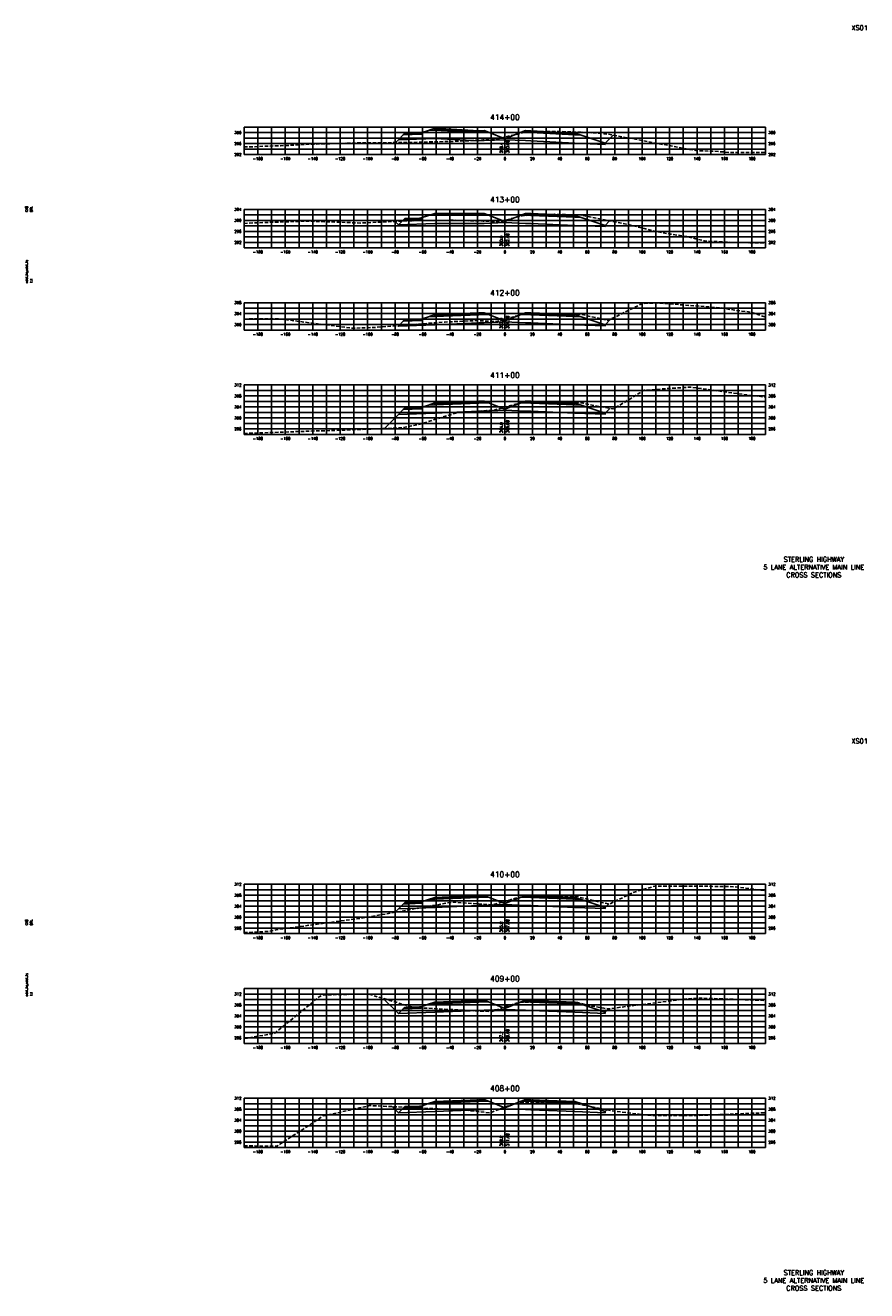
# Model space of a CAD drawing. Extents: x 37 to 10140, y -1968 to 9206.
# Tile 93 of 105: x 6607 to 7220, y 5736 to 6658. Entities that reach past the tile are written whole.
import ezdxf
from ezdxf.enums import TextEntityAlignment as Align

# ---------------------------------------------------------------- set-up
doc = ezdxf.new("R2010")
doc.units = 0
doc.header["$LTSCALE"] = 20
doc.header["$MEASUREMENT"] = 0
doc.linetypes.add('HIDDEN_050%', pattern=[0.1875, 0.125, -0.0625])
for name, color, linetype in [('S-AT-TXT175', 6, 'Continuous'), ('S-AT-TXT80', 1, 'Continuous'), ('XDATUM', 3, 'Continuous'), ('XEG', 1, 'HIDDEN_050%'), ('XFG', 2, 'Continuous'), ('XGRID', 251, 'Continuous'), ('XGRIDT', 2, 'Continuous'), ('XREF-BORDER', 7, 'Continuous')]:
    doc.layers.add(name, color=color, linetype=linetype)
doc.styles.add('L100', font='simplex.shx', dxfattribs={"height": 2})
doc.styles.add('L175', font='ROMANSM.shx', dxfattribs={"height": 3.5})
doc.styles.add('L80', font='ROMANSM.shx', dxfattribs={"height": 1.6})

# ---------------------------------------------------------------- blocks, each defined once
blk = doc.blocks.new('03025_00_att1')
at = {"layer": 'S-AT-TXT175', "style": 'L175'}
for tag, p in [('NUM', (32.402, 20.822)), ('LINE1', (30.64, 1.444)), ('LINE2', (30.64, 1.161)), ('LINE3', (30.64, 0.877))]:
    blk.add_attdef(tag, text='', height=0.175, dxfattribs=at).set_placement(p, align=Align.CENTER)
at = {"layer": 'S-AT-TXT80', "style": 'L80'}
for tag, p in [('DESIGNED', (2.094, 14.201)), ('CHECKED', (2.265, 14.201)), ('DRAFTED', (2.436, 14.201)), ('PCTB', (2.094, 11.605)), ('PSCALE', (2.265, 11.605)), ('PVIEW', (2.436, 11.605))]:
    blk.add_attdef(tag, p, '', height=0.08, rotation=90, dxfattribs=at)

msp = doc.modelspace()

# ---------------------------------------------------------------- linework, layer by layer
at = {"layer": 'XDATUM', "flags": 128}
for points in [[(6876.38, 6572.68), (6878.41, 6574.71), (6905, 6575.78), (6937, 6574.02), (6941, 6574.18), (6956, 6574.78), (6971, 6574.18), (6975, 6574.02), (7007, 6572.26), (7029, 6571.38), (7029, 6572.27), (7034.95, 6578.22)], [(6875.89, 6515.24), (6878.41, 6512.71), (6905, 6513.78), (6937, 6513.62), (6941, 6513.78), (6956, 6514.38), (6971, 6513.78), (6975, 6513.62), (7007, 6512.34), (7029, 6511.46), (7029, 6512.35), (7032.3, 6515.65)], [(6878.05, 6439.24), (6878.41, 6438.88), (6905, 6439.94), (6937, 6441.22), (6941, 6441.38), (6956, 6441.98), (6971, 6441.38), (6975, 6441.22), (7007, 6439.94), (7029, 6439.06), (7029, 6439.95), (7033.05, 6444)], [(6868.21, 6364.27), (6878.41, 6374.48), (6905, 6375.54), (6937, 6376.82), (6941, 6376.98), (6956, 6377.58), (6971, 6376.98), (6975, 6376.82), (7007, 6375.54), (7029, 6374.66), (7029, 6375.55), (7032.4, 6378.94)], [(6875.91, 6011.57), (6878.41, 6014.08), (6905, 6015.14), (6937, 6016.42), (6941, 6016.58), (6956, 6017.18), (6971, 6016.58), (6975, 6016.42), (7007, 6015.14), (7029, 6014.26), (7029, 6015.15), (7031.63, 6017.77)], [(6867.3, 5948.78), (6878.41, 5937.68), (6905, 5938.74), (6937, 5940.02), (6941, 5940.18), (6956, 5940.78), (6971, 5940.18), (6975, 5940.02), (7007, 5938.74), (7029, 5937.86), (7029, 5938.75), (7031.39, 5941.13)], [(6873.8, 5869.89), (6878.41, 5865.28), (6905, 5866.34), (6937, 5867.62), (6941, 5867.78), (6956, 5868.38), (6971, 5867.78), (6975, 5867.62), (7007, 5866.34), (7029, 5865.46), (7029, 5866.35), (7030.25, 5867.6)]]:
    msp.add_lwpolyline(points, dxfattribs=at)
at = {"layer": 'XEG', "flags": 128}
for points in [[(6766, 6569.57), (6771.74, 6569.6), (6781.93, 6570.14), (6792.39, 6570.4), (6815.88, 6571.62), (6838.76, 6572.16), (6849.82, 6572.49), (6861.17, 6572.56), (6883.77, 6572.74), (6905.79, 6573.3), (6917.72, 6573.59), (6929.96, 6574.07), (6939.89, 6574.7), (6950.64, 6575.37), (6952.64, 6575.91), (6956, 6576.73), (6968.61, 6579.8), (6972.62, 6580.2), (6973.18, 6580.25), (6989.94, 6580.83), (6992.71, 6580.9), (6997.04, 6580.77), (7012.62, 6580.22), (7017.56, 6580.02), (7023.83, 6579.69), (7028.49, 6579.17), (7033.92, 6578.48), (7034.22, 6578.39), (7034.99, 6578.21), (7052.75, 6574.8), (7096.08, 6566.73), (7107.26, 6566.5), (7121.4, 6565.42), (7136.31, 6565.61), (7146, 6565.57)], [(6766, 6513.85), (6783.23, 6514.55), (6808.35, 6515.39), (6817.17, 6515.3), (6826.23, 6515.02), (6851.12, 6514.08), (6875.37, 6515.22), (6885.07, 6515.6), (6895.01, 6515.94), (6919.01, 6516.06), (6940.13, 6515.53), (6942.39, 6515.39), (6951.25, 6514.81), (6954.29, 6515.53), (6956, 6516), (6967.79, 6519.27), (6968.65, 6519.41), (6972.08, 6519.72), (6988.22, 6520.33), (6992.03, 6520.44), (6995.93, 6520.33), (7011.47, 6519.89), (7012.08, 6519.76), (7014.49, 6519.22), (7037.64, 6514.58), (7044.38, 6513.32), (7065.09, 6508.13), (7076.45, 6506.07), (7088.74, 6504.18), (7101.37, 6501), (7122.69, 6499.95), (7143.47, 6499.53), (7146, 6499.47)], [(6766, 6444.03), (6777.93, 6444.31), (6791.29, 6444.22), (6844.95, 6437.38), (6860.07, 6437.86), (6911.98, 6441.84), (6934.61, 6442.94), (6949.65, 6442.31), (6952.75, 6443.1), (6956, 6443.99), (6966.83, 6446.97), (6970.24, 6447.47), (6971, 6447.57), (6987.39, 6448.08), (6990.95, 6448.22), (6994.56, 6448.09), (7010.62, 6447.62), (7011.23, 6447.48), (7013.53, 6447.07), (7016.85, 6446.28), (7031.19, 6443.09), (7044.29, 6449.49), (7056.09, 6455.35), (7066.42, 6455.86), (7113.05, 6452.27), (7123.99, 6450.47), (7135.21, 6449.11), (7146, 6445.45)], [(6766, 6360.63), (6814.54, 6362.38), (6819.76, 6362.63), (6825.13, 6362.62), (6881.56, 6364.78), (6893.91, 6367.39), (6921.6, 6375.95), (6942.5, 6377.32), (6948.27, 6377.69), (6951.72, 6378.71), (6956, 6379.9), (6965.74, 6382.61), (6969.05, 6383.04), (6970.05, 6383.19), (6985.42, 6383.73), (6989.75, 6383.88), (6994.06, 6383.77), (7009.36, 6383.44), (7010.18, 6383.27), (7012.92, 6382.68), (7017.69, 6381.72), (7021.12, 6381.07), (7034.64, 6378.52), (7040.13, 6381.48), (7057.39, 6392.18), (7082.63, 6393.92), (7091.33, 6394.43), (7100.26, 6393.26), (7125.28, 6389.71), (7146, 6387.17)], [(6766, 5996.73), (6784.12, 5997.66), (6790.18, 5998.96), (6851.14, 6007.22), (6858.97, 6008.57), (6918.17, 6019.06), (6929.29, 6018.17), (6947.16, 6016.96), (6956, 6019.53), (6959.98, 6020.68), (6964.75, 6022.18), (6965.77, 6022.32), (6969.15, 6022.92), (6983.58, 6023.39), (6988.86, 6023.58), (6993.92, 6023.43), (7008.39, 6023), (7009.31, 6022.77), (7011.73, 6022.15), (7026.15, 6018.83), (7032.24, 6017.65), (7050.15, 6026.33), (7065.32, 6030.66), (7119.24, 6030.45), (7126.58, 6029.78), (7134.1, 6028.86), (7146, 6027.22)], [(6766, 5919.47), (6788.41, 5923.41), (6820.73, 5950.02), (6824.02, 5951.34), (6856.3, 5952.06), (6887.75, 5942.69), (6890.25, 5942.04), (6892.81, 5941.95), (6896.21, 5941.82), (6938.25, 5939.52), (6946.45, 5939.26), (6953.48, 5941.59), (6956, 5942.49), (6964.13, 5945.38), (6965.78, 5945.57), (6967.97, 5945.96), (6975.99, 5946.2), (6987.7, 5946.57), (6995.87, 5946.37), (7007.35, 5946.06), (7008.82, 5945.71), (7010.76, 5945.26), (7019.47, 5943.23), (7025.3, 5942.2), (7028.15, 5941.7), (7031.48, 5941.12), (7042.6, 5942.63), (7088.82, 5948.56), (7099.16, 5948.93), (7146, 5947.33)], [(6766, 5841.33), (6789.08, 5840.97), (6789.7, 5841.03), (6790.31, 5841.38), (6823.65, 5863.07), (6857.33, 5870.61), (6857.6, 5870.67), (6857.87, 5870.66), (6924.36, 5867.45), (6925.49, 5867.46), (6926.19, 5867.38), (6945.39, 5865.36), (6955.05, 5869.24), (6956, 5869.57), (6962.77, 5871.88), (6965.03, 5872.16), (6966.84, 5872.55), (6975.37, 5872.76), (6986.79, 5873.16), (6998.24, 5872.78), (7006.45, 5872.5), (7008.39, 5872.05), (7009.72, 5871.77), (7025.8, 5868.38), (7037.04, 5866.39), (7058.41, 5863.86), (7059.5, 5863.73), (7064.22, 5863.35), (7095.22, 5863.43), (7125.43, 5864.63), (7133, 5864.96), (7146, 5865.37)]]:
    msp.add_lwpolyline(points, dxfattribs=at)
at = {"layer": 'XFG', "flags": 128}
for points in [[(6956, 6575.52), (6944.05, 6580.3), (6941, 6580.18), (6937, 6580.02), (6905, 6581.78), (6900.43, 6581.59), (6895, 6579.78), (6895, 6578.78), (6881.96, 6578.26), (6878.41, 6574.71), (6905, 6575.78), (6937, 6574.02), (6941, 6574.18), (6956, 6574.78), (6956, 6575.52)], [(6895, 6579.78), (6894, 6579.74), (6894, 6579.4), (6884, 6579), (6884, 6579.34), (6883, 6579.3), (6881.96, 6578.26), (6895, 6578.78), (6895, 6579.78)], [(6894, 6579.74), (6884, 6579.34), (6884, 6579), (6894, 6579.4), (6894, 6579.74)], [(6941, 6580.52), (6937, 6580.36), (6905, 6582.12), (6905, 6583.12), (6900.43, 6581.59), (6905, 6581.78), (6937, 6580.02), (6941, 6580.18), (6944.05, 6580.3), (6941, 6581.52), (6941, 6580.52)], [(6941, 6581.52), (6937, 6581.36), (6905, 6583.12), (6905, 6582.78), (6937, 6581.02), (6941, 6581.18), (6941, 6581.52)], [(6941, 6581.18), (6937, 6581.02), (6905, 6582.78), (6905, 6582.12), (6937, 6580.36), (6941, 6580.52), (6941, 6581.18)], [(6956, 6575.52), (6967.96, 6580.3), (6971, 6580.18), (6975, 6580.02), (7007, 6578.26), (7011.57, 6578.08), (7029, 6572.27), (7029, 6571.38), (7007, 6572.26), (6975, 6574.02), (6971, 6574.18), (6956, 6574.78)], [(6971, 6581.52), (6967.96, 6580.3), (6971, 6580.18), (6975, 6580.02), (7007, 6578.26), (7011.57, 6578.08), (7007, 6579.6), (7007, 6578.6), (6975, 6580.36), (6971, 6580.52), (6971, 6581.52)], [(6971, 6581.52), (6971, 6581.18), (6975, 6581.02), (7007, 6579.26), (7007, 6579.6), (6975, 6581.36), (6971, 6581.52)], [(6971, 6581.18), (6971, 6580.52), (6975, 6580.36), (7007, 6578.6), (7007, 6579.26), (6975, 6581.02), (6971, 6581.18)], [(7029, 6572.27), (7029, 6572.27), (7034.95, 6578.22)], [(6878.41, 6574.71), (6878.41, 6574.71), (6876.38, 6572.68)], [(6878.41, 6512.71), (6878.41, 6512.71), (6875.89, 6515.24)], [(6956, 6515.12), (6944.05, 6519.9), (6941, 6519.78), (6937, 6519.62), (6905, 6519.78), (6900.43, 6519.59), (6895, 6517.78), (6895, 6516.78), (6881.96, 6516.26), (6878.41, 6512.71), (6905, 6513.78), (6937, 6513.62), (6941, 6513.78), (6956, 6514.38), (6956, 6515.12)], [(6895, 6517.78), (6894, 6517.74), (6894, 6517.4), (6884, 6517), (6884, 6517.34), (6883, 6517.3), (6881.96, 6516.26), (6895, 6516.78), (6895, 6517.78)], [(6894, 6517.74), (6884, 6517.34), (6884, 6517), (6894, 6517.4), (6894, 6517.74)], [(6941, 6520.12), (6937, 6519.96), (6905, 6520.12), (6905, 6521.12), (6900.43, 6519.59), (6905, 6519.78), (6937, 6519.62), (6941, 6519.78), (6944.05, 6519.9), (6941, 6521.12), (6941, 6520.12)], [(6941, 6521.12), (6937, 6520.96), (6905, 6521.12), (6905, 6520.78), (6937, 6520.62), (6941, 6520.78), (6941, 6521.12)], [(6941, 6520.78), (6937, 6520.62), (6905, 6520.78), (6905, 6520.12), (6937, 6519.96), (6941, 6520.12), (6941, 6520.78)], [(6956, 6515.12), (6967.96, 6519.9), (6971, 6519.78), (6975, 6519.62), (7007, 6518.34), (7011.57, 6518.16), (7029, 6512.35), (7029, 6511.46), (7007, 6512.34), (6975, 6513.62), (6971, 6513.78), (6956, 6514.38)], [(6971, 6521.12), (6967.96, 6519.9), (6971, 6519.78), (6975, 6519.62), (7007, 6518.34), (7011.57, 6518.16), (7007, 6519.68), (7007, 6518.68), (6975, 6519.96), (6971, 6520.12), (6971, 6521.12)], [(6971, 6521.12), (6971, 6520.78), (6975, 6520.62), (7007, 6519.34), (7007, 6519.68), (6975, 6520.96), (6971, 6521.12)], [(6971, 6520.78), (6971, 6520.12), (6975, 6519.96), (7007, 6518.68), (7007, 6519.34), (6975, 6520.62), (6971, 6520.78)], [(7029, 6512.35), (7029, 6512.35), (7032.3, 6515.65)], [(6941, 6447.72), (6937, 6447.56), (6905, 6446.28), (6905, 6447.28), (6900.43, 6445.76), (6905, 6445.94), (6937, 6447.22), (6941, 6447.38), (6944.05, 6447.5), (6941, 6448.72), (6941, 6447.72)], [(6941, 6448.72), (6937, 6448.56), (6905, 6447.28), (6905, 6446.94), (6937, 6448.22), (6941, 6448.38), (6941, 6448.72)], [(6971, 6448.72), (6967.96, 6447.5), (6971, 6447.38), (6975, 6447.22), (7007, 6445.94), (7011.57, 6445.76), (7007, 6447.28), (7007, 6446.28), (6975, 6447.56), (6971, 6447.72), (6971, 6448.72)], [(6971, 6448.72), (6971, 6448.38), (6975, 6448.22), (7007, 6446.94), (7007, 6447.28), (6975, 6448.56), (6971, 6448.72)], [(6878.41, 6438.88), (6878.41, 6438.88), (6878.05, 6439.24)], [(6956, 6442.72), (6944.05, 6447.5), (6941, 6447.38), (6937, 6447.22), (6905, 6445.94), (6900.43, 6445.76), (6895, 6443.95), (6895, 6442.95), (6881.96, 6442.42), (6878.41, 6438.88), (6905, 6439.94), (6937, 6441.22), (6941, 6441.38), (6956, 6441.98), (6956, 6442.72)], [(6895, 6443.95), (6894, 6443.91), (6894, 6443.57), (6884, 6443.17), (6884, 6443.51), (6883, 6443.47), (6881.96, 6442.42), (6895, 6442.95), (6895, 6443.95)], [(6894, 6443.91), (6884, 6443.51), (6884, 6443.17), (6894, 6443.57), (6894, 6443.91)], [(6941, 6448.38), (6937, 6448.22), (6905, 6446.94), (6905, 6446.28), (6937, 6447.56), (6941, 6447.72), (6941, 6448.38)], [(6956, 6442.72), (6967.96, 6447.5), (6971, 6447.38), (6975, 6447.22), (7007, 6445.94), (7011.57, 6445.76), (7029, 6439.95), (7029, 6439.06), (7007, 6439.94), (6975, 6441.22), (6971, 6441.38), (6956, 6441.98)], [(6971, 6448.38), (6971, 6447.72), (6975, 6447.56), (7007, 6446.28), (7007, 6446.94), (6975, 6448.22), (6971, 6448.38)], [(7029, 6439.95), (7029, 6439.95), (7033.05, 6444)], [(6941, 6383.32), (6937, 6383.16), (6905, 6381.88), (6905, 6382.88), (6900.43, 6381.36), (6905, 6381.54), (6937, 6382.82), (6941, 6382.98), (6944.05, 6383.1), (6941, 6384.32), (6941, 6383.32)], [(6941, 6384.32), (6937, 6384.16), (6905, 6382.88), (6905, 6382.54), (6937, 6383.82), (6941, 6383.98), (6941, 6384.32)], [(6941, 6383.98), (6937, 6383.82), (6905, 6382.54), (6905, 6381.88), (6937, 6383.16), (6941, 6383.32), (6941, 6383.98)], [(6971, 6384.32), (6967.96, 6383.1), (6971, 6382.98), (6975, 6382.82), (7007, 6381.54), (7011.57, 6381.36), (7007, 6382.88), (7007, 6381.88), (6975, 6383.16), (6971, 6383.32), (6971, 6384.32)], [(6971, 6384.32), (6971, 6383.98), (6975, 6383.82), (7007, 6382.54), (7007, 6382.88), (6975, 6384.16), (6971, 6384.32)], [(6971, 6383.98), (6971, 6383.32), (6975, 6383.16), (7007, 6381.88), (7007, 6382.54), (6975, 6383.82), (6971, 6383.98)], [(6956, 6378.32), (6944.05, 6383.1), (6941, 6382.98), (6937, 6382.82), (6905, 6381.54), (6900.43, 6381.36), (6895, 6379.55), (6895, 6378.55), (6881.96, 6378.02), (6878.41, 6374.48), (6905, 6375.54), (6937, 6376.82), (6941, 6376.98), (6956, 6377.58), (6956, 6378.32)], [(6895, 6379.55), (6894, 6379.51), (6894, 6379.17), (6884, 6378.77), (6884, 6379.11), (6883, 6379.07), (6881.96, 6378.02), (6895, 6378.55), (6895, 6379.55)], [(6894, 6379.51), (6884, 6379.11), (6884, 6378.77), (6894, 6379.17), (6894, 6379.51)], [(6956, 6378.32), (6967.96, 6383.1), (6971, 6382.98), (6975, 6382.82), (7007, 6381.54), (7011.57, 6381.36), (7029, 6375.55), (7029, 6374.66), (7007, 6375.54), (6975, 6376.82), (6971, 6376.98), (6956, 6377.58)], [(7029, 6375.55), (7029, 6375.55), (7032.4, 6378.94)], [(6878.41, 6374.48), (6878.41, 6374.48), (6868.21, 6364.27)], [(6956, 6017.92), (6944.05, 6022.7), (6941, 6022.58), (6937, 6022.42), (6905, 6021.14), (6900.43, 6020.96), (6895, 6019.15), (6895, 6018.15), (6881.96, 6017.62), (6878.41, 6014.08), (6905, 6015.14), (6937, 6016.42), (6941, 6016.58), (6956, 6017.18), (6956, 6017.92)], [(6895, 6019.15), (6894, 6019.11), (6894, 6018.77), (6884, 6018.37), (6884, 6018.71), (6883, 6018.67), (6881.96, 6017.62), (6895, 6018.15), (6895, 6019.15)], [(6894, 6019.11), (6884, 6018.71), (6884, 6018.37), (6894, 6018.77), (6894, 6019.11)], [(6941, 6022.92), (6937, 6022.76), (6905, 6021.48), (6905, 6022.48), (6900.43, 6020.96), (6905, 6021.14), (6937, 6022.42), (6941, 6022.58), (6944.05, 6022.7), (6941, 6023.92), (6941, 6022.92)], [(6941, 6023.92), (6937, 6023.76), (6905, 6022.48), (6905, 6022.14), (6937, 6023.42), (6941, 6023.58), (6941, 6023.92)], [(6941, 6023.58), (6937, 6023.42), (6905, 6022.14), (6905, 6021.48), (6937, 6022.76), (6941, 6022.92), (6941, 6023.58)], [(6956, 6017.92), (6967.96, 6022.7), (6971, 6022.58), (6975, 6022.42), (7007, 6021.14), (7011.57, 6020.96), (7029, 6015.15), (7029, 6014.26), (7007, 6015.14), (6975, 6016.42), (6971, 6016.58), (6956, 6017.18)], [(6971, 6023.92), (6967.96, 6022.7), (6971, 6022.58), (6975, 6022.42), (7007, 6021.14), (7011.57, 6020.96), (7007, 6022.48), (7007, 6021.48), (6975, 6022.76), (6971, 6022.92), (6971, 6023.92)], [(6971, 6023.92), (6971, 6023.58), (6975, 6023.42), (7007, 6022.14), (7007, 6022.48), (6975, 6023.76), (6971, 6023.92)], [(6971, 6023.58), (6971, 6022.92), (6975, 6022.76), (7007, 6021.48), (7007, 6022.14), (6975, 6023.42), (6971, 6023.58)], [(7029, 6015.15), (7029, 6015.15), (7031.63, 6017.77)], [(6878.41, 6014.08), (6878.41, 6014.08), (6875.91, 6011.57)], [(6878.41, 5937.68), (6878.41, 5937.68), (6867.3, 5948.78)], [(6956, 5941.52), (6944.05, 5946.3), (6941, 5946.18), (6937, 5946.02), (6905, 5944.74), (6900.43, 5944.56), (6895, 5942.75), (6895, 5941.75), (6881.96, 5941.22), (6878.41, 5937.68), (6905, 5938.74), (6937, 5940.02), (6941, 5940.18), (6956, 5940.78), (6956, 5941.52)], [(6895, 5942.75), (6894, 5942.71), (6894, 5942.37), (6884, 5941.97), (6884, 5942.31), (6883, 5942.27), (6881.96, 5941.22), (6895, 5941.75), (6895, 5942.75)], [(6894, 5942.71), (6884, 5942.31), (6884, 5941.97), (6894, 5942.37), (6894, 5942.71)], [(6941, 5946.52), (6937, 5946.36), (6905, 5945.08), (6905, 5946.08), (6900.43, 5944.56), (6905, 5944.74), (6937, 5946.02), (6941, 5946.18), (6944.05, 5946.3), (6941, 5947.52), (6941, 5946.52)], [(6941, 5947.52), (6937, 5947.36), (6905, 5946.08), (6905, 5945.74), (6937, 5947.02), (6941, 5947.18), (6941, 5947.52)], [(6941, 5947.18), (6937, 5947.02), (6905, 5945.74), (6905, 5945.08), (6937, 5946.36), (6941, 5946.52), (6941, 5947.18)], [(6956, 5941.52), (6967.96, 5946.3), (6971, 5946.18), (6975, 5946.02), (7007, 5944.74), (7011.57, 5944.56), (7029, 5938.75), (7029, 5937.86), (7007, 5938.74), (6975, 5940.02), (6971, 5940.18), (6956, 5940.78)], [(6971, 5947.52), (6967.96, 5946.3), (6971, 5946.18), (6975, 5946.02), (7007, 5944.74), (7011.57, 5944.56), (7007, 5946.08), (7007, 5945.08), (6975, 5946.36), (6971, 5946.52), (6971, 5947.52)], [(6971, 5947.52), (6971, 5947.18), (6975, 5947.02), (7007, 5945.74), (7007, 5946.08), (6975, 5947.36), (6971, 5947.52)], [(6971, 5947.18), (6971, 5946.52), (6975, 5946.36), (7007, 5945.08), (7007, 5945.74), (6975, 5947.02), (6971, 5947.18)], [(7029, 5938.75), (7029, 5938.75), (7031.39, 5941.13)], [(6878.41, 5865.28), (6878.41, 5865.28), (6873.8, 5869.89)], [(6956, 5869.12), (6944.05, 5873.9), (6941, 5873.78), (6937, 5873.62), (6905, 5872.34), (6900.43, 5872.16), (6895, 5870.35), (6895, 5869.35), (6881.96, 5868.82), (6878.41, 5865.28), (6905, 5866.34), (6937, 5867.62), (6941, 5867.78), (6956, 5868.38), (6956, 5869.12)], [(6895, 5870.35), (6894, 5870.31), (6894, 5869.97), (6884, 5869.57), (6884, 5869.91), (6883, 5869.87), (6881.96, 5868.82), (6895, 5869.35), (6895, 5870.35)], [(6894, 5870.31), (6884, 5869.91), (6884, 5869.57), (6894, 5869.97), (6894, 5870.31)], [(6941, 5874.12), (6937, 5873.96), (6905, 5872.68), (6905, 5873.68), (6900.43, 5872.16), (6905, 5872.34), (6937, 5873.62), (6941, 5873.78), (6944.05, 5873.9), (6941, 5875.12), (6941, 5874.12)], [(6941, 5875.12), (6937, 5874.96), (6905, 5873.68), (6905, 5873.34), (6937, 5874.62), (6941, 5874.78), (6941, 5875.12)], [(6941, 5874.78), (6937, 5874.62), (6905, 5873.34), (6905, 5872.68), (6937, 5873.96), (6941, 5874.12), (6941, 5874.78)], [(6956, 5869.12), (6967.96, 5873.9), (6971, 5873.78), (6975, 5873.62), (7007, 5872.34), (7011.57, 5872.16), (7029, 5866.35), (7029, 5865.46), (7007, 5866.34), (6975, 5867.62), (6971, 5867.78), (6956, 5868.38)], [(6971, 5875.12), (6967.96, 5873.9), (6971, 5873.78), (6975, 5873.62), (7007, 5872.34), (7011.57, 5872.16), (7007, 5873.68), (7007, 5872.68), (6975, 5873.96), (6971, 5874.12), (6971, 5875.12)], [(6971, 5875.12), (6971, 5874.78), (6975, 5874.62), (7007, 5873.34), (7007, 5873.68), (6975, 5874.96), (6971, 5875.12)], [(6971, 5874.78), (6971, 5874.12), (6975, 5873.96), (7007, 5872.68), (7007, 5873.34), (6975, 5874.62), (6971, 5874.78)], [(7029, 5866.35), (7029, 5866.35), (7030.25, 5867.6)]]:
    msp.add_lwpolyline(points, dxfattribs=at)
at = {"layer": 'XGRID'}
for p, q in [((6766, 6564), (6766, 6584)), ((6766, 6584), (7146, 6584)), ((6766, 6580), (7146, 6580)), ((6776, 6564), (6776, 6584)), ((6786, 6564), (6786, 6584)), ((6796, 6564), (6796, 6584)), ((6806, 6564), (6806, 6584)), ((6816, 6564), (6816, 6584)), ((6826, 6564), (6826, 6584)), ((6836, 6564), (6836, 6584)), ((6846, 6564), (6846, 6584)), ((6856, 6564), (6856, 6584)), ((6866, 6564), (6866, 6584)), ((6876, 6564), (6876, 6584)), ((6886, 6564), (6886, 6584)), ((6896, 6564), (6896, 6584)), ((6906, 6564), (6906, 6584)), ((6916, 6564), (6916, 6584)), ((6926, 6564), (6926, 6584)), ((6936, 6564), (6936, 6584)), ((6946, 6564), (6946, 6584)), ((6956, 6564), (6956, 6584)), ((6966, 6564), (6966, 6584)), ((6976, 6564), (6976, 6584)), ((6986, 6564), (6986, 6584)), ((6996, 6564), (6996, 6584)), ((7006, 6564), (7006, 6584)), ((7016, 6564), (7016, 6584)), ((7026, 6564), (7026, 6584)), ((7036, 6564), (7036, 6584)), ((7046, 6564), (7046, 6584)), ((7056, 6564), (7056, 6584)), ((7066, 6564), (7066, 6584)), ((7076, 6564), (7076, 6584)), ((7086, 6564), (7086, 6584)), ((7096, 6564), (7096, 6584)), ((7106, 6564), (7106, 6584)), ((7116, 6564), (7116, 6584)), ((7126, 6564), (7126, 6584)), ((7136, 6564), (7136, 6584)), ((7146, 6564), (7146, 6584)), ((6766, 6576), (7146, 6576)), ((6766, 6572), (7146, 6572)), ((6766, 6568), (7146, 6568)), ((6766, 6564), (7146, 6564)), ((6766, 6496), (6766, 6524)), ((6766, 6524), (7146, 6524)), ((6776, 6496), (6776, 6524)), ((6786, 6496), (6786, 6524)), ((6796, 6496), (6796, 6524)), ((6806, 6496), (6806, 6524)), ((6816, 6496), (6816, 6524)), ((6826, 6496), (6826, 6524)), ((6836, 6496), (6836, 6524)), ((6846, 6496), (6846, 6524)), ((6856, 6496), (6856, 6524)), ((6866, 6496), (6866, 6524)), ((6876, 6496), (6876, 6524)), ((6886, 6496), (6886, 6524)), ((6896, 6496), (6896, 6524)), ((6906, 6496), (6906, 6524)), ((6916, 6496), (6916, 6524)), ((6926, 6496), (6926, 6524)), ((6936, 6496), (6936, 6524)), ((6946, 6496), (6946, 6524)), ((6956, 6496), (6956, 6524)), ((6966, 6496), (6966, 6524)), ((6976, 6496), (6976, 6524)), ((6986, 6496), (6986, 6524)), ((6996, 6496), (6996, 6524)), ((7006, 6496), (7006, 6524)), ((7016, 6496), (7016, 6524)), ((7026, 6496), (7026, 6524)), ((7036, 6496), (7036, 6524)), ((7046, 6496), (7046, 6524)), ((7056, 6496), (7056, 6524)), ((7066, 6496), (7066, 6524)), ((7076, 6496), (7076, 6524)), ((7086, 6496), (7086, 6524)), ((7096, 6496), (7096, 6524)), ((7106, 6496), (7106, 6524)), ((7116, 6496), (7116, 6524)), ((7126, 6496), (7126, 6524)), ((7136, 6496), (7136, 6524)), ((7146, 6496), (7146, 6524)), ((6766, 6520), (7146, 6520)), ((6766, 6516), (7146, 6516)), ((6766, 6512), (7146, 6512)), ((6766, 6508), (7146, 6508)), ((6766, 6504), (7146, 6504)), ((6766, 6500), (7146, 6500)), ((6766, 6496), (7146, 6496)), ((6766, 6436), (6766, 6456)), ((6766, 6456), (7146, 6456)), ((6766, 6452), (7146, 6452)), ((6776, 6436), (6776, 6456)), ((6786, 6436), (6786, 6456)), ((6796, 6436), (6796, 6456)), ((6806, 6436), (6806, 6456)), ((6816, 6436), (6816, 6456)), ((6826, 6436), (6826, 6456)), ((6836, 6436), (6836, 6456)), ((6846, 6436), (6846, 6456)), ((6856, 6436), (6856, 6456)), ((6866, 6436), (6866, 6456)), ((6876, 6436), (6876, 6456)), ((6886, 6436), (6886, 6456)), ((6896, 6436), (6896, 6456)), ((6906, 6436), (6906, 6456)), ((6916, 6436), (6916, 6456)), ((6926, 6436), (6926, 6456)), ((6936, 6436), (6936, 6456)), ((6946, 6436), (6946, 6456)), ((6956, 6436), (6956, 6456)), ((6966, 6436), (6966, 6456)), ((6976, 6436), (6976, 6456)), ((6986, 6436), (6986, 6456)), ((6996, 6436), (6996, 6456)), ((7006, 6436), (7006, 6456)), ((7016, 6436), (7016, 6456)), ((7026, 6436), (7026, 6456)), ((7036, 6436), (7036, 6456)), ((7046, 6436), (7046, 6456)), ((7056, 6436), (7056, 6456)), ((7066, 6436), (7066, 6456)), ((7076, 6436), (7076, 6456)), ((7086, 6436), (7086, 6456)), ((7096, 6436), (7096, 6456)), ((7106, 6436), (7106, 6456)), ((7116, 6436), (7116, 6456)), ((7126, 6436), (7126, 6456)), ((7136, 6436), (7136, 6456)), ((7146, 6436), (7146, 6456)), ((6766, 6448), (7146, 6448)), ((6766, 6444), (7146, 6444)), ((6766, 6440), (7146, 6440)), ((6766, 6436), (7146, 6436)), ((6766, 6360), (6766, 6396)), ((6766, 6396), (7146, 6396)), ((6776, 6360), (6776, 6396)), ((6786, 6360), (6786, 6396)), ((6796, 6360), (6796, 6396)), ((6806, 6360), (6806, 6396)), ((6816, 6360), (6816, 6396)), ((6826, 6360), (6826, 6396)), ((6836, 6360), (6836, 6396)), ((6846, 6360), (6846, 6396)), ((6856, 6360), (6856, 6396)), ((6866, 6360), (6866, 6396)), ((6876, 6360), (6876, 6396)), ((6886, 6360), (6886, 6396)), ((6896, 6360), (6896, 6396)), ((6906, 6360), (6906, 6396)), ((6916, 6360), (6916, 6396)), ((6926, 6360), (6926, 6396)), ((6936, 6360), (6936, 6396)), ((6946, 6360), (6946, 6396)), ((6956, 6360), (6956, 6396)), ((6966, 6360), (6966, 6396)), ((6976, 6360), (6976, 6396)), ((6986, 6360), (6986, 6396)), ((6996, 6360), (6996, 6396)), ((7006, 6360), (7006, 6396)), ((7016, 6360), (7016, 6396)), ((7026, 6360), (7026, 6396)), ((7036, 6360), (7036, 6396)), ((7046, 6360), (7046, 6396)), ((7056, 6360), (7056, 6396)), ((7066, 6360), (7066, 6396)), ((7076, 6360), (7076, 6396)), ((7086, 6360), (7086, 6396)), ((7096, 6360), (7096, 6396)), ((7106, 6360), (7106, 6396)), ((7116, 6360), (7116, 6396)), ((7126, 6360), (7126, 6396)), ((7136, 6360), (7136, 6396)), ((7146, 6360), (7146, 6396)), ((6766, 6392), (7146, 6392)), ((6766, 6388), (7146, 6388)), ((6766, 6384), (7146, 6384)), ((6766, 6380), (7146, 6380)), ((6766, 6376), (7146, 6376)), ((6766, 6372), (7146, 6372)), ((6766, 6368), (7146, 6368)), ((6766, 6364), (7146, 6364)), ((6766, 6360), (7146, 6360)), ((6766, 5996), (6766, 6032)), ((6766, 6032), (7146, 6032)), ((6766, 6028), (7146, 6028)), ((6776, 5996), (6776, 6032)), ((6786, 5996), (6786, 6032)), ((6796, 5996), (6796, 6032)), ((6806, 5996), (6806, 6032)), ((6816, 5996), (6816, 6032)), ((6826, 5996), (6826, 6032)), ((6836, 5996), (6836, 6032)), ((6846, 5996), (6846, 6032)), ((6856, 5996), (6856, 6032)), ((6866, 5996), (6866, 6032)), ((6876, 5996), (6876, 6032)), ((6886, 5996), (6886, 6032)), ((6896, 5996), (6896, 6032)), ((6906, 5996), (6906, 6032)), ((6916, 5996), (6916, 6032)), ((6926, 5996), (6926, 6032)), ((6936, 5996), (6936, 6032)), ((6946, 5996), (6946, 6032)), ((6956, 5996), (6956, 6032)), ((6966, 5996), (6966, 6032)), ((6976, 5996), (6976, 6032)), ((6986, 5996), (6986, 6032)), ((6996, 5996), (6996, 6032)), ((7006, 5996), (7006, 6032)), ((7016, 5996), (7016, 6032)), ((7026, 5996), (7026, 6032)), ((7036, 5996), (7036, 6032)), ((7046, 5996), (7046, 6032)), ((7056, 5996), (7056, 6032)), ((7066, 5996), (7066, 6032)), ((7076, 5996), (7076, 6032)), ((7086, 5996), (7086, 6032)), ((7096, 5996), (7096, 6032)), ((7106, 5996), (7106, 6032)), ((7116, 5996), (7116, 6032)), ((7126, 5996), (7126, 6032)), ((7136, 5996), (7136, 6032)), ((7146, 5996), (7146, 6032)), ((6766, 6024), (7146, 6024)), ((6766, 6020), (7146, 6020)), ((6766, 6016), (7146, 6016)), ((6766, 6012), (7146, 6012)), ((6766, 6008), (7146, 6008)), ((6766, 6004), (7146, 6004)), ((6766, 6000), (7146, 6000)), ((6766, 5996), (7146, 5996)), ((6766, 5916), (6766, 5956)), ((6766, 5956), (7146, 5956)), ((6766, 5952), (7146, 5952)), ((6776, 5916), (6776, 5956)), ((6786, 5916), (6786, 5956)), ((6796, 5916), (6796, 5956)), ((6806, 5916), (6806, 5956)), ((6816, 5916), (6816, 5956)), ((6826, 5916), (6826, 5956)), ((6836, 5916), (6836, 5956)), ((6846, 5916), (6846, 5956)), ((6856, 5916), (6856, 5956)), ((6866, 5916), (6866, 5956)), ((6876, 5916), (6876, 5956)), ((6886, 5916), (6886, 5956)), ((6896, 5916), (6896, 5956)), ((6906, 5916), (6906, 5956)), ((6916, 5916), (6916, 5956)), ((6926, 5916), (6926, 5956)), ((6936, 5916), (6936, 5956)), ((6946, 5916), (6946, 5956)), ((6956, 5916), (6956, 5956)), ((6966, 5916), (6966, 5956)), ((6976, 5916), (6976, 5956)), ((6986, 5916), (6986, 5956)), ((6996, 5916), (6996, 5956)), ((7006, 5916), (7006, 5956)), ((7016, 5916), (7016, 5956)), ((7026, 5916), (7026, 5956)), ((7036, 5916), (7036, 5956)), ((7046, 5916), (7046, 5956)), ((7056, 5916), (7056, 5956)), ((7066, 5916), (7066, 5956)), ((7076, 5916), (7076, 5956)), ((7086, 5916), (7086, 5956)), ((7096, 5916), (7096, 5956)), ((7106, 5916), (7106, 5956)), ((7116, 5916), (7116, 5956)), ((7126, 5916), (7126, 5956)), ((7136, 5916), (7136, 5956)), ((7146, 5916), (7146, 5956)), ((6766, 5948), (7146, 5948)), ((6766, 5944), (7146, 5944)), ((6766, 5940), (7146, 5940)), ((6766, 5936), (7146, 5936)), ((6766, 5932), (7146, 5932)), ((6766, 5928), (7146, 5928)), ((6766, 5924), (7146, 5924)), ((6766, 5920), (7146, 5920)), ((6766, 5916), (7146, 5916)), ((6766, 5840), (6766, 5876)), ((6766, 5876), (7146, 5876)), ((6766, 5872), (7146, 5872)), ((6766, 5868), (7146, 5868)), ((6776, 5840), (6776, 5876)), ((6786, 5840), (6786, 5876)), ((6796, 5840), (6796, 5876)), ((6806, 5840), (6806, 5876)), ((6816, 5840), (6816, 5876)), ((6826, 5840), (6826, 5876)), ((6836, 5840), (6836, 5876)), ((6846, 5840), (6846, 5876)), ((6856, 5840), (6856, 5876)), ((6866, 5840), (6866, 5876)), ((6876, 5840), (6876, 5876)), ((6886, 5840), (6886, 5876)), ((6896, 5840), (6896, 5876)), ((6906, 5840), (6906, 5876)), ((6916, 5840), (6916, 5876)), ((6926, 5840), (6926, 5876)), ((6936, 5840), (6936, 5876)), ((6946, 5840), (6946, 5876)), ((6956, 5840), (6956, 5876)), ((6966, 5840), (6966, 5876)), ((6976, 5840), (6976, 5876)), ((6986, 5840), (6986, 5876)), ((6996, 5840), (6996, 5876)), ((7006, 5840), (7006, 5876)), ((7016, 5840), (7016, 5876)), ((7026, 5840), (7026, 5876)), ((7036, 5840), (7036, 5876)), ((7046, 5840), (7046, 5876)), ((7056, 5840), (7056, 5876)), ((7066, 5840), (7066, 5876)), ((7076, 5840), (7076, 5876)), ((7086, 5840), (7086, 5876)), ((7096, 5840), (7096, 5876)), ((7106, 5840), (7106, 5876)), ((7116, 5840), (7116, 5876)), ((7126, 5840), (7126, 5876)), ((7136, 5840), (7136, 5876)), ((7146, 5840), (7146, 5876)), ((6766, 5864), (7146, 5864)), ((6766, 5860), (7146, 5860)), ((6766, 5856), (7146, 5856)), ((6766, 5852), (7146, 5852)), ((6766, 5848), (7146, 5848)), ((6766, 5844), (7146, 5844)), ((6766, 5840), (7146, 5840))]:
    msp.add_line(p, q, dxfattribs=at)

# ---------------------------------------------------------------- block references
at = {"layer": 'XREF-BORDER'}
ref = msp.add_blockref('03025_00_att1', (6566.45, 6238.23), dxfattribs=dict(at, xscale=20, yscale=20, zscale=20))
ref.add_attrib('LINE1', 'STERLING HIGHWAY', dxfattribs={"layer": 'S-AT-TXT175', "height": 3.5, "style": 'L175'}).set_placement((7181.07, 6267.1), align=Align.CENTER)
ref.add_attrib('LINE2', '5 LANE ALTERNATIVE MAIN LINE', dxfattribs={"layer": 'S-AT-TXT175', "height": 3.5, "style": 'L175'}).set_placement((7181.07, 6261.44), align=Align.CENTER)
ref.add_attrib('LINE3', 'CROSS SECTIONS', dxfattribs={"layer": 'S-AT-TXT175', "height": 3.5, "style": 'L175'}).set_placement((7181.07, 6255.77), align=Align.CENTER)
ref.add_attrib('NUM', 'XS01', dxfattribs={"layer": 'S-AT-TXT175', "height": 3.5, "style": 'L175'}).set_placement((7214.49, 6654.66), align=Align.CENTER)
ref.add_attrib('DESIGNED', 'CAB', (6608.33, 6522.25), dxfattribs={"layer": 'S-AT-TXT80', "height": 1.6, "rotation": 90, "style": 'L80'})
ref.add_attrib('CHECKED', 'DRL', (6611.75, 6522.25), dxfattribs={"layer": 'S-AT-TXT80', "height": 1.6, "rotation": 90, "style": 'L80'})
ref.add_attrib('PCTB', 'adot_hs,adot_fs', (6608.33, 6470.32), dxfattribs={"layer": 'S-AT-TXT80', "height": 1.6, "rotation": 90, "style": 'L80'})
ref.add_attrib('PSCALE', '1:1', (6611.75, 6470.32), dxfattribs={"layer": 'S-AT-TXT80', "height": 1.6, "rotation": 90, "style": 'L80'})
ref = msp.add_blockref('03025_00_att1', (6566.45, 5718.23), dxfattribs=dict(at, xscale=20, yscale=20, zscale=20))
ref.add_attrib('LINE1', 'STERLING HIGHWAY', dxfattribs={"layer": 'S-AT-TXT175', "height": 3.5, "style": 'L175'}).set_placement((7181.07, 5747.1), align=Align.CENTER)
ref.add_attrib('LINE2', '5 LANE ALTERNATIVE MAIN LINE', dxfattribs={"layer": 'S-AT-TXT175', "height": 3.5, "style": 'L175'}).set_placement((7181.07, 5741.44), align=Align.CENTER)
ref.add_attrib('LINE3', 'CROSS SECTIONS', dxfattribs={"layer": 'S-AT-TXT175', "height": 3.5, "style": 'L175'}).set_placement((7181.07, 5735.77), align=Align.CENTER)
ref.add_attrib('NUM', 'XS01', dxfattribs={"layer": 'S-AT-TXT175', "height": 3.5, "style": 'L175'}).set_placement((7214.49, 6134.66), align=Align.CENTER)
ref.add_attrib('DESIGNED', 'CAB', (6608.33, 6002.25), dxfattribs={"layer": 'S-AT-TXT80', "height": 1.6, "rotation": 90, "style": 'L80'})
ref.add_attrib('CHECKED', 'DRL', (6611.75, 6002.25), dxfattribs={"layer": 'S-AT-TXT80', "height": 1.6, "rotation": 90, "style": 'L80'})
ref.add_attrib('PCTB', 'adot_hs,adot_fs', (6608.33, 5950.32), dxfattribs={"layer": 'S-AT-TXT80', "height": 1.6, "rotation": 90, "style": 'L80'})
ref.add_attrib('PSCALE', '1:1', (6611.75, 5950.32), dxfattribs={"layer": 'S-AT-TXT80', "height": 1.6, "rotation": 90, "style": 'L80'})

# ---------------------------------------------------------------- texts
at = {"layer": 'XGRIDT', "style": 'L100'}
for s, p in [('414+00', (6956, 6588)), ('413+00', (6956, 6528)), ('412+00', (6956, 6460)), ('411+00', (6956, 6400)), ('410+00', (6956, 6036)), ('409+00', (6956, 5960)), ('408+00', (6956, 5880))]:
    msp.add_text(s, height=4, dxfattribs=at).set_placement(p, align=Align.BOTTOM_CENTER)
for s, p in [('300', (6764, 6580)), ('296', (6764, 6572)), ('292', (6764, 6564)), ('304', (6764, 6524)), ('300', (6764, 6516)), ('296', (6764, 6508)), ('292', (6764, 6500)), ('308', (6764, 6456)), ('304', (6764, 6448)), ('300', (6764, 6440)), ('312', (6764, 6396)), ('308', (6764, 6388)), ('304', (6764, 6380)), ('300', (6764, 6372)), ('296', (6764, 6364)), ('312', (6764, 6032)), ('308', (6764, 6024)), ('304', (6764, 6016)), ('300', (6764, 6008)), ('296', (6764, 6000)), ('312', (6764, 5952)), ('308', (6764, 5944)), ('304', (6764, 5936)), ('300', (6764, 5928)), ('296', (6764, 5920)), ('312', (6764, 5876)), ('308', (6764, 5868)), ('304', (6764, 5860)), ('300', (6764, 5852)), ('296', (6764, 5844))]:
    msp.add_text(s, height=2, dxfattribs=at).set_placement(p, align=Align.MIDDLE_RIGHT)
for s, p in [('300', (7148, 6580)), ('296', (7148, 6572)), ('292', (7148, 6564)), ('304', (7148, 6524)), ('300', (7148, 6516)), ('296', (7148, 6508)), ('292', (7148, 6500)), ('308', (7148, 6456)), ('304', (7148, 6448)), ('300', (7148, 6440)), ('312', (7148, 6396)), ('308', (7148, 6388)), ('304', (7148, 6380)), ('300', (7148, 6372)), ('296', (7148, 6364)), ('312', (7148, 6032)), ('308', (7148, 6024)), ('304', (7148, 6016)), ('300', (7148, 6008)), ('296', (7148, 6000)), ('312', (7148, 5952)), ('308', (7148, 5944)), ('304', (7148, 5936)), ('300', (7148, 5928)), ('296', (7148, 5920)), ('312', (7148, 5876)), ('308', (7148, 5868)), ('304', (7148, 5860)), ('300', (7148, 5852)), ('296', (7148, 5844))]:
    msp.add_text(s, height=2, dxfattribs=at).set_placement(p, align=Align.MIDDLE_LEFT)
for s, p in [('298.4', (6955, 6565)), ('300.0', (6955, 6497)), ('302.0', (6955, 6437)), ('304.0', (6955, 6361)), ('305.8', (6955, 5997)), ('307.2', (6955, 5917)), ('308.8', (6955, 5841))]:
    msp.add_text(s, height=2, rotation=90, dxfattribs=at).set_placement(p, align=Align.BOTTOM_LEFT)
for s, p in [('300.68', (6957, 6565)), ('302.48', (6957, 6497)), ('304.28', (6957, 6437)), ('306.08', (6957, 6361)), ('307.88', (6957, 5997)), ('309.68', (6957, 5917)), ('311.48', (6957, 5841))]:
    msp.add_text(s, height=2, rotation=90, dxfattribs=at).set_placement(p, align=Align.TOP_LEFT)
for s, p in [('-180', (6776, 6562)), ('-160', (6796, 6562)), ('-140', (6816, 6562)), ('-120', (6836, 6562)), ('-100', (6856, 6562)), ('-80', (6876, 6562)), ('-60', (6896, 6562)), ('-40', (6916, 6562)), ('-20', (6936, 6562)), ('0', (6956, 6562)), ('20', (6976, 6562)), ('40', (6996, 6562)), ('60', (7016, 6562)), ('80', (7036, 6562)), ('100', (7056, 6562)), ('120', (7076, 6562)), ('140', (7096, 6562)), ('160', (7116, 6562)), ('180', (7136, 6562)), ('-180', (6776, 6494)), ('-160', (6796, 6494)), ('-140', (6816, 6494)), ('-120', (6836, 6494)), ('-100', (6856, 6494)), ('-80', (6876, 6494)), ('-60', (6896, 6494)), ('-40', (6916, 6494)), ('-20', (6936, 6494)), ('0', (6956, 6494)), ('20', (6976, 6494)), ('40', (6996, 6494)), ('60', (7016, 6494)), ('80', (7036, 6494)), ('100', (7056, 6494)), ('120', (7076, 6494)), ('140', (7096, 6494)), ('160', (7116, 6494)), ('180', (7136, 6494)), ('-180', (6776, 6434)), ('-160', (6796, 6434)), ('-140', (6816, 6434)), ('-120', (6836, 6434)), ('-100', (6856, 6434)), ('-80', (6876, 6434)), ('-60', (6896, 6434)), ('-40', (6916, 6434)), ('-20', (6936, 6434)), ('0', (6956, 6434)), ('20', (6976, 6434)), ('40', (6996, 6434)), ('60', (7016, 6434)), ('80', (7036, 6434)), ('100', (7056, 6434)), ('120', (7076, 6434)), ('140', (7096, 6434)), ('160', (7116, 6434)), ('180', (7136, 6434)), ('-180', (6776, 6358)), ('-160', (6796, 6358)), ('-140', (6816, 6358)), ('-120', (6836, 6358)), ('-100', (6856, 6358)), ('-80', (6876, 6358)), ('-60', (6896, 6358)), ('-40', (6916, 6358)), ('-20', (6936, 6358)), ('0', (6956, 6358)), ('20', (6976, 6358)), ('40', (6996, 6358)), ('60', (7016, 6358)), ('80', (7036, 6358)), ('100', (7056, 6358)), ('120', (7076, 6358)), ('140', (7096, 6358)), ('160', (7116, 6358)), ('180', (7136, 6358)), ('-180', (6776, 5994)), ('-160', (6796, 5994)), ('-140', (6816, 5994)), ('-120', (6836, 5994)), ('-100', (6856, 5994)), ('-80', (6876, 5994)), ('-60', (6896, 5994)), ('-40', (6916, 5994)), ('-20', (6936, 5994)), ('0', (6956, 5994)), ('20', (6976, 5994)), ('40', (6996, 5994)), ('60', (7016, 5994)), ('80', (7036, 5994)), ('100', (7056, 5994)), ('120', (7076, 5994)), ('140', (7096, 5994)), ('160', (7116, 5994)), ('180', (7136, 5994)), ('-180', (6776, 5914)), ('-160', (6796, 5914)), ('-140', (6816, 5914)), ('-120', (6836, 5914)), ('-100', (6856, 5914)), ('-80', (6876, 5914)), ('-60', (6896, 5914)), ('-40', (6916, 5914)), ('-20', (6936, 5914)), ('0', (6956, 5914)), ('20', (6976, 5914)), ('40', (6996, 5914)), ('60', (7016, 5914)), ('80', (7036, 5914)), ('100', (7056, 5914)), ('120', (7076, 5914)), ('140', (7096, 5914)), ('160', (7116, 5914)), ('180', (7136, 5914)), ('-180', (6776, 5838)), ('-160', (6796, 5838)), ('-140', (6816, 5838)), ('-120', (6836, 5838)), ('-100', (6856, 5838)), ('-80', (6876, 5838)), ('-60', (6896, 5838)), ('-40', (6916, 5838)), ('-20', (6936, 5838)), ('0', (6956, 5838)), ('20', (6976, 5838)), ('40', (6996, 5838)), ('60', (7016, 5838)), ('80', (7036, 5838)), ('100', (7056, 5838)), ('120', (7076, 5838)), ('140', (7096, 5838)), ('160', (7116, 5838)), ('180', (7136, 5838))]:
    msp.add_text(s, height=2, dxfattribs=at).set_placement(p, align=Align.TOP_CENTER)

doc.saveas('drawing.dxf')
